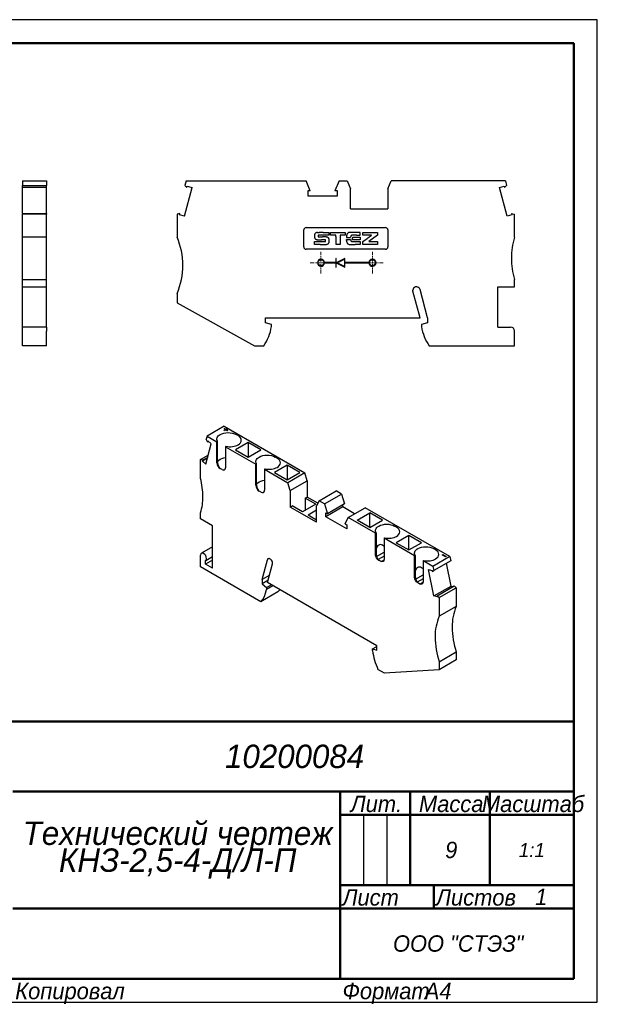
# Model space of a CAD drawing. Header units: millimetres. Extents: x 0 to 297, y 0 to 210.
# Tile 2 of 2: x 173 to 297, y 0 to 210. Entities that reach past the tile are written whole.
import ezdxf

# ---------------------------------------------------------------- set-up
doc = ezdxf.new("R2010")
doc.units = ezdxf.units.MM
doc.linetypes.add('CENTER_per1_scale0.025591', pattern=[1.3, 0.8125, -0.1625, 0.1625, -0.1625])

# ---------------------------------------------------------------- blocks, each defined once
blk = doc.blocks.new('_FR1Страница_1')
at = {"color": 7, "linetype": 'Continuous', "lineweight": 25}
for p, q in [((297, 210), (0, 210)), ((297, 0), (297, 210)), ((247, 40), (247, 25)), ((252, 40), (252, 25)), ((242, 20), (292, 20)), ((262, 20), (262, 20)), ((0, 0), (297, 0))]:
    blk.add_line(p, q, dxfattribs=at)
at = {"color": 7, "linetype": 'Continuous', "lineweight": 50}
for p, q in [((20, 205), (292, 205)), ((292, 205), (292, 5)), ((107, 60), (292, 60)), ((172, 45), (292, 45)), ((242, 45), (242, 5)), ((257, 45), (257, 25)), ((274, 45), (274, 25)), ((242, 40), (292, 40)), ((242, 25), (292, 25)), ((262, 25), (262, 20)), ((172, 20), (292, 20)), ((292, 5), (20, 5))]:
    blk.add_line(p, q, dxfattribs=at)
at = {"color": 7}
for s, insert, char_height, width, attachment_point in [('\\pl0.5;{\\fT-FLEX Type A|b0|i1;\\l\\C250;10200084 \\P}', (232, 52.5), 5, 122.5, 5), ('\\pl0.5;{\\fT-FLEX Type A|b0|i1;\\l\\C250;Масштаб\\P}', (283, 44.125), 3.5, 19.75, 2), ('\\pl0.5;{\\fT-FLEX Type A|b0|i1;\\l\\C250;Лит.\\P}', (249.5, 44.125), 3.5, 16.75, 2), ('\\pl0.5;{\\fT-FLEX Type A|b0|i1;\\l\\C250;Масса\\P}', (265.5, 44.125), 3.5, 18.75, 2), ('\\pl0.5;{\\fT-FLEX Type A|b0|i1;\\l\\C250;9\\P}', (265.5, 32.5), 3.5, 18.75, 5), ('{\\fT-FLEX Type A|b0|i1;\\l\\C250;1:1\\P}', (283, 32.5), 3, 19.5, 5), ('\\pl0.5;{\\fT-FLEX Type A|b0|i1;\\l\\C250;\\H0.857143x;\\P}', (283, 32.5), 3.5, 19.75, 5), ('\\pl0.5;{\\fT-FLEX Type A|b0|i1;\\l\\C250;Лист\\P}', (242, 24.125), 3.5, 11.75, 1), ('\\pl0.5;{\\fT-FLEX Type A|b0|i1;\\l\\C250;\\H0.857143x;\\P}', (257, 24.125), 3.5, 11.75, 2), ('\\pl0.5;{\\fT-FLEX Type A|b0|i1;\\l\\C250;Листов\\P}', (262, 24.125), 3.5, 17.75, 1), ('{\\fT-FLEX Type A|b0|i1;\\l\\C250;1\\P}', (285, 22.5), 3.5, 15.75, 5), ('\\pl0.5;{\\fT-FLEX Type A|b0|i1;\\l\\C250;\\H0.857143x;\\P}', (285, 24.125), 3.5, 15.75, 2), ('{\\fT-FLEX Type A|b0|i1;\\l\\C250;\\P}', (257, 22.5), 3.5, 11.75, 5), ('{\\fT-FLEX Type A|b0|i1;\\l\\C250;}', (207, 20), 3, 71.5, 5), ('\\pl0.5;{\\fT-FLEX Type A|b0|i1;\\l\\C250;ООО "СТЭЗ"\\P}', (267, 12.5), 3.5, 51.75, 5), ('\\pl0.5;{\\fT-FLEX Type A|b0|i1;\\l\\C250;Копировал\\P}', (172, 4.125), 3.5, 23.566, 1), ('\\pl0.5;{\\fT-FLEX Type A|b0|i1;\\l\\C250;\\P}', (193.816, 4.125), 3.5, 40.967, 1), ('\\pl0.5;{\\fT-FLEX Type A|b0|i1;\\l\\C250;Формат\\P}', (242, 4.125), 3.5, 18.675, 1), ('\\pl0.5;{\\fT-FLEX Type A|b0|i1;\\l\\C250;\\P}', (258.925, 4.125), 3.5, 9.825, 1), ('{\\fT-FLEX Type A|b0|i1;\\l\\C250;A4\\P}', (262.962, 4.125), 3.5, 9.825, 2)]:
    blk.add_mtext(s, dxfattribs=dict(at, insert=insert, char_height=char_height, width=width, attachment_point=attachment_point))
at = {"color": 7, "insert": (207, 32.5), "char_height": 5, "width": 72.5, "attachment_point": 5, "line_spacing_factor": 0.69}
blk.add_mtext('\\pl0.5;{\\fT-FLEX Type A|b0|i1;\\l\\C250;Технический чертеж КНЗ-2,5-4-Д/Л-П\\P}', dxfattribs=at)
blk = doc.blocks.new('Страница_1')
at = {"color": 7, "linetype": 'Continuous', "lineweight": 30}
for p, q in [((174.052, 175.546), (179.202, 175.546)), ((174.052, 175.546), (174.052, 174.583)), ((179.202, 175.546), (179.202, 174.583)), ((209.062, 175.546), (208.805, 174.583)), ((209.062, 175.546), (234.693, 175.546)), ((235.618, 173.441), (234.693, 175.546)), ((241.812, 175.546), (240.887, 173.441)), ((241.812, 175.546), (243.484, 175.546)), ((243.484, 175.546), (244.202, 173.846)), ((252.202, 173.846), (252.921, 175.546)), ((277.342, 175.546), (252.921, 175.546)), ((277.342, 175.546), (277.6, 174.583)), ((174.052, 174.151), (174.052, 174.583)), ((174.052, 174.583), (179.202, 174.583)), ((179.202, 174.151), (174.052, 174.151)), ((174.052, 174.137), (174.052, 174.146)), ((174.052, 168.571), (174.052, 174.137)), ((179.202, 174.137), (174.052, 174.137)), ((179.202, 174.151), (179.202, 174.583)), ((179.202, 174.146), (179.202, 174.137)), ((179.202, 168.571), (179.202, 174.137)), ((208.704, 168.027), (210.341, 174.137)), ((209.237, 174.151), (208.805, 174.583)), ((209.237, 174.151), (209.308, 174.414)), ((209.308, 174.414), (210.341, 174.137)), ((235.618, 173.441), (235.09, 173.441)), ((235.09, 173.441), (235.09, 172.371)), ((241.415, 173.441), (240.887, 173.441)), ((241.415, 172.371), (241.415, 173.441)), ((244.202, 169.546), (244.202, 173.846)), ((252.202, 173.846), (252.202, 169.546)), ((276.063, 174.137), (277.097, 174.414)), ((277.7, 168.027), (276.063, 174.137)), ((277.097, 174.414), (277.167, 174.151)), ((277.167, 174.151), (277.6, 174.583)), ((235.09, 172.371), (241.415, 172.371)), ((174.052, 168.567), (179.202, 168.567)), ((174.052, 168.567), (174.052, 168.396)), ((174.052, 163.496), (174.052, 168.396)), ((179.202, 168.396), (174.052, 168.396)), ((179.202, 168.567), (179.202, 168.396)), ((179.202, 163.496), (179.202, 168.396)), ((207.741, 168.567), (207.102, 168.396)), ((207.102, 168.396), (207.102, 163.496)), ((207.671, 168.304), (207.741, 168.567)), ((244.202, 169.546), (252.202, 169.546)), ((278.663, 168.567), (278.734, 168.304)), ((278.663, 168.567), (279.302, 168.396)), ((279.302, 163.496), (279.302, 168.396)), ((208.704, 168.027), (207.671, 168.304)), ((278.734, 168.304), (277.7, 168.027)), ((234.202, 161.444), (234.202, 165.046)), ((234.702, 165.546), (251.702, 165.546)), ((237.17, 164.543), (237.52, 164.544)), ((238.372, 164.545), (239.569, 164.546)), ((239.569, 164.546), (239.569, 163.939)), ((239.96, 163.939), (239.96, 164.546)), ((239.96, 164.546), (243.051, 164.546)), ((243.051, 164.546), (243.051, 163.94)), ((246.279, 164.546), (245.163, 164.545)), ((246.279, 163.939), (246.279, 164.546)), ((246.831, 164.546), (249.954, 164.546)), ((246.831, 163.939), (246.831, 164.546)), ((249.954, 164.546), (249.951, 163.93)), ((252.202, 165.046), (252.202, 161.444)), ((179.202, 163.496), (174.052, 163.496)), ((174.052, 158.996), (174.052, 163.496)), ((179.202, 158.996), (179.202, 163.496)), ((236.539, 162.557), (238.773, 162.56)), ((236.539, 161.944), (236.539, 162.557)), ((238.779, 162.951), (237.977, 162.954)), ((239.569, 163.939), (238.477, 163.937)), ((238.773, 162.56), (238.809, 162.578)), ((238.809, 162.936), (238.779, 162.951)), ((240.438, 163.939), (239.96, 163.939)), ((241.112, 161.944), (241.112, 162.831)), ((241.979, 162.872), (241.979, 161.944)), ((243.051, 163.94), (242.57, 163.937)), ((243.382, 163.687), (243.379, 163.451)), ((243.379, 163.451), (243.51, 163.447)), ((243.381, 162.803), (243.379, 163.028)), ((243.379, 163.028), (244.239, 163.028)), ((243.941, 163.443), (244.239, 163.443)), ((244.239, 163.443), (244.243, 163.519)), ((244.239, 163.028), (244.243, 162.968)), ((244.666, 162.96), (244.671, 163.156)), ((246.279, 162.96), (244.666, 162.96)), ((244.675, 163.435), (244.675, 163.517)), ((244.675, 163.517), (246.279, 163.517)), ((245.426, 162.559), (246.279, 162.557)), ((245.497, 163.939), (246.279, 163.939)), ((246.279, 163.517), (246.279, 162.96)), ((246.279, 162.557), (246.279, 161.944)), ((247.754, 163.939), (246.831, 163.939)), ((246.831, 162.561), (247.754, 163.245)), ((246.831, 161.944), (246.831, 162.561)), ((249.951, 163.93), (248.104, 162.56)), ((248.104, 162.56), (249.954, 162.557)), ((248.675, 163.936), (248.406, 163.937)), ((248.406, 163.73), (248.675, 163.931)), ((249.954, 162.557), (249.954, 161.944)), ((251.702, 160.944), (234.702, 160.944)), ((237.724, 161.944), (236.539, 161.944)), ((241.979, 161.944), (241.112, 161.944)), ((246.279, 161.944), (245.196, 161.944)), ((249.954, 161.944), (246.831, 161.944)), ((174.052, 154.496), (174.052, 158.996)), ((179.202, 154.496), (179.202, 158.996)), ((241.058, 158.098), (238.637, 158.098)), ((238.637, 157.998), (241.058, 157.998)), ((241.058, 158.986), (241.058, 158.098)), ((241.158, 158.986), (241.058, 158.986)), ((241.058, 157.998), (241.058, 157.111)), ((241.158, 158.21), (241.158, 158.986)), ((241.158, 157.111), (241.158, 157.887)), ((243.033, 158.986), (241.303, 158.121)), ((241.303, 157.976), (243.033, 157.111)), ((241.382, 158.048), (242.933, 158.824)), ((242.933, 157.273), (241.382, 158.048)), ((242.933, 158.824), (242.933, 157.273)), ((243.033, 158.098), (243.033, 158.986)), ((248.16, 158.098), (243.033, 158.098)), ((243.033, 157.111), (243.033, 157.998)), ((243.033, 157.998), (248.16, 157.998)), ((241.058, 157.111), (241.158, 157.111)), ((174.052, 154.496), (179.202, 154.496)), ((174.052, 152.896), (174.052, 154.496)), ((179.202, 152.896), (179.202, 154.496)), ((279.302, 152.896), (279.302, 154.496)), ((174.052, 144.296), (174.052, 152.896)), ((174.052, 152.896), (179.202, 152.896)), ((179.202, 144.3), (179.202, 152.896)), ((257.574, 152), (257.55, 152.181)), ((259.102, 146.296), (257.574, 152)), ((260.702, 146.296), (259.093, 152.303)), ((275.702, 144.296), (275.702, 152.896)), ((275.702, 152.896), (279.302, 152.896)), ((207.102, 151.496), (207.102, 149.496)), ((207.102, 149.496), (223.685, 140.296)), ((226.002, 146.296), (259.102, 146.296)), ((226.002, 145.196), (226.002, 146.296)), ((260.702, 146.296), (260.702, 145.196)), ((175.052, 144.296), (174.052, 144.296)), ((174.052, 143.396), (174.052, 144.296)), ((174.052, 140.296), (174.052, 143.396)), ((179.202, 144.296), (175.054, 144.296)), ((179.202, 144.296), (179.202, 143.396)), ((179.202, 140.296), (179.202, 143.396)), ((227.302, 144.848), (226.002, 145.196)), ((227.302, 144.396), (227.302, 144.848)), ((260.702, 145.196), (259.402, 144.848)), ((259.402, 144.848), (259.402, 144.396)), ((275.702, 144.296), (278.402, 144.296)), ((279.302, 140.296), (279.302, 143.396)), ((179.202, 140.296), (174.052, 140.296)), ((223.685, 140.296), (225.643, 140.296)), ((261.061, 140.296), (279.302, 140.296)), ((217.176, 123.095), (213.535, 120.992)), ((217.155, 122.552), (217.296, 122.633)), ((217.438, 122.388), (217.155, 122.552)), ((217.155, 122.225), (217.438, 122.388)), ((217.296, 122.144), (217.155, 122.225)), ((217.176, 123.095), (234.445, 113.125)), ((217.226, 122.511), (217.296, 122.552)), ((217.226, 122.184), (217.438, 122.307)), ((217.296, 122.552), (217.296, 122.633)), ((217.296, 122.633), (217.579, 122.47)), ((217.296, 122.552), (217.579, 122.388)), ((217.579, 122.307), (217.296, 122.144)), ((217.438, 122.307), (217.438, 122.388)), ((217.579, 122.47), (217.862, 122.633)), ((217.579, 122.388), (217.862, 122.552)), ((217.579, 122.388), (217.579, 122.47)), ((217.862, 122.144), (217.579, 122.307)), ((218.004, 122.552), (217.721, 122.388)), ((217.721, 122.307), (217.721, 122.388)), ((217.721, 122.388), (218.004, 122.225)), ((217.721, 122.307), (217.933, 122.184)), ((217.862, 122.552), (217.862, 122.633)), ((217.862, 122.633), (218.004, 122.552)), ((217.862, 122.552), (217.933, 122.511)), ((218.004, 122.225), (217.862, 122.144)), ((213.535, 120.992), (213.352, 120.312)), ((213.658, 119.782), (213.352, 120.312)), ((213.535, 120.992), (215.631, 119.782)), ((213.658, 119.782), (213.708, 119.968)), ((213.708, 119.968), (214.439, 119.319)), ((220.157, 121.088), (219.732, 121.333)), ((213.281, 114.999), (214.439, 119.319)), ((213.658, 119.782), (213.815, 119.872)), ((215.785, 119.871), (215.631, 119.782)), ((215.631, 115.291), (215.631, 119.782)), ((215.785, 115.38), (215.785, 119.871)), ((217.47, 118.72), (217.624, 118.81)), ((217.47, 118.72), (217.47, 114.23)), ((217.47, 118.72), (223.975, 114.965)), ((222.331, 119.588), (219.644, 118.037)), ((219.644, 118.037), (222.331, 116.485)), ((222.331, 119.588), (222.331, 116.485)), ((225.018, 118.037), (222.331, 119.588)), ((222.331, 116.485), (225.018, 118.037)), ((212.149, 115.954), (213.791, 116.903)), ((212.6, 115.833), (212.149, 115.954)), ((212.149, 111.954), (212.149, 115.954)), ((213.621, 116.265), (212.551, 115.647)), ((212.551, 115.647), (212.6, 115.833)), ((213.67, 116.451), (212.6, 115.833)), ((228.5, 116.271), (228.076, 116.516)), ((213.281, 114.999), (212.551, 115.647)), ((216.762, 113.821), (216.338, 114.066)), ((217.464, 114.133), (217.47, 114.23)), ((224.129, 115.054), (223.975, 114.965)), ((223.975, 110.474), (223.975, 114.965)), ((224.129, 110.563), (224.129, 115.054)), ((225.813, 113.903), (225.968, 113.992)), ((225.813, 113.903), (230.803, 111.022)), ((225.813, 113.903), (225.813, 109.412)), ((230.675, 114.771), (227.988, 113.219)), ((233.362, 113.219), (230.675, 114.771)), ((230.675, 114.771), (230.675, 111.668)), ((227.988, 113.219), (230.675, 111.668)), ((230.675, 111.668), (233.362, 113.219)), ((234.445, 113.125), (230.803, 111.022)), ((234.953, 111.443), (234.445, 113.125)), ((231.311, 109.341), (230.803, 111.022)), ((231.311, 109.341), (234.953, 111.443)), ((234.953, 111.443), (234.953, 107.932)), ((225.106, 109.004), (224.682, 109.249)), ((225.808, 109.316), (225.813, 109.412)), ((231.311, 109.341), (231.311, 105.83)), ((234.546, 107.698), (234.953, 107.932)), ((234.546, 107.698), (234.546, 105.126)), ((236.774, 106.412), (234.546, 107.698)), ((237.222, 106.622), (234.953, 107.932)), ((237.476, 107.17), (241.118, 109.272)), ((238.658, 106.487), (242.3, 108.59)), ((242.3, 108.59), (241.118, 109.272)), ((242.3, 108.59), (242.954, 106.493)), ((231.311, 105.83), (231.718, 106.065)), ((236.968, 102.564), (231.311, 105.83)), ((233.945, 104.779), (231.718, 106.065)), ((236.774, 106.412), (233.945, 104.779)), ((237.476, 107.17), (236.968, 106.075)), ((236.968, 102.564), (236.968, 106.075)), ((238.658, 106.487), (237.476, 107.17)), ((238.658, 106.487), (239.312, 104.391)), ((242.581, 105.835), (238.939, 103.733)), ((242.954, 106.493), (239.312, 104.391)), ((242.581, 105.835), (242.581, 106.278)), ((245.089, 104.387), (242.581, 105.835)), ((243.692, 103.581), (247.334, 105.683)), ((265.457, 95.22), (247.334, 105.683)), ((212.149, 103.299), (212.149, 104.605)), ((214.694, 101.829), (212.149, 103.299)), ((236.968, 105.136), (235.147, 104.085)), ((236.968, 103.034), (235.147, 104.085)), ((238.939, 104.606), (239.312, 104.391)), ((238.939, 103.733), (238.939, 104.606)), ((243.412, 101.15), (238.939, 103.733)), ((243.038, 102.24), (243.692, 103.581)), ((249.537, 100.206), (243.692, 103.581)), ((245.665, 103.013), (248.352, 104.564)), ((251.039, 103.013), (248.352, 104.564)), ((248.352, 101.462), (248.352, 104.564)), ((214.694, 92.766), (214.694, 101.829)), ((243.038, 102.24), (243.412, 102.024)), ((243.412, 102.024), (243.412, 101.15)), ((248.352, 101.462), (245.665, 103.013)), ((248.352, 101.462), (251.039, 103.013)), ((254.062, 101.513), (253.638, 101.758)), ((249.691, 100.295), (249.537, 100.206)), ((249.537, 95.716), (249.537, 100.206)), ((249.691, 100.295), (249.691, 95.805)), ((251.375, 99.145), (251.53, 99.234)), ((257.881, 95.389), (251.375, 99.145)), ((251.375, 99.145), (251.375, 94.654)), ((256.696, 99.747), (254.009, 98.196)), ((256.696, 96.648), (256.696, 99.747)), ((259.383, 98.196), (256.696, 99.747)), ((214.694, 97.316), (212.335, 95.954)), ((254.009, 98.196), (256.696, 96.644)), ((256.696, 96.644), (259.383, 98.196)), ((262.406, 96.695), (261.982, 96.94)), ((212.149, 93.011), (212.149, 95.542)), ((213.235, 94.395), (214.694, 95.238)), ((249.542, 95.613), (249.537, 95.716)), ((249.691, 95.805), (249.694, 95.701)), ((249.771, 95.242), (251.375, 96.168)), ((251.375, 95.316), (250.128, 94.596)), ((258.035, 95.478), (257.881, 95.389)), ((257.881, 90.898), (257.881, 95.389)), ((258.035, 95.478), (258.035, 90.987)), ((265.457, 95.22), (261.816, 93.117)), ((263.81, 95.616), (263.951, 95.697)), ((264.517, 95.207), (263.81, 95.616)), ((263.88, 95.575), (263.951, 95.616)), ((263.951, 95.616), (263.951, 95.697)), ((263.951, 95.697), (264.658, 95.289)), ((263.951, 95.616), (264.588, 95.248)), ((264.658, 95.289), (264.517, 95.207)), ((265.457, 95.22), (265.64, 94.328)), ((225.047, 85.564), (212.149, 93.011)), ((214.694, 94.481), (213.209, 93.623)), ((213.209, 93.623), (213.209, 94.382)), ((214.694, 92.766), (213.209, 93.623)), ((225.301, 90.317), (226.439, 94.564)), ((226.432, 89.663), (227.513, 93.696)), ((227.513, 93.696), (227.53, 93.835)), ((250.244, 94.491), (250.668, 94.246)), ((251.345, 94.494), (250.811, 94.186)), ((259.719, 94.328), (259.874, 94.417)), ((261.816, 93.117), (259.719, 94.328)), ((259.719, 94.328), (259.719, 89.837)), ((261.816, 93.117), (261.998, 92.226)), ((265.64, 94.328), (261.998, 92.226)), ((265.711, 88.934), (264.716, 93.795)), ((226.846, 91.209), (225.301, 90.317)), ((257.886, 90.796), (257.881, 90.898)), ((258.035, 90.987), (258.038, 90.883)), ((258.115, 90.425), (259.719, 91.351)), ((262.069, 86.832), (260.911, 92.489)), ((260.911, 92.489), (261.642, 92.293)), ((261.642, 92.293), (261.692, 92.049)), ((261.692, 92.049), (261.998, 92.226)), ((225.301, 90.317), (225.301, 89.418)), ((226.562, 90.146), (225.301, 89.418)), ((225.301, 89.418), (226.22, 88.603)), ((226.22, 88.603), (227.244, 89.195)), ((227.564, 89.01), (226.22, 88.235)), ((226.22, 88.603), (226.22, 88.235)), ((249.837, 76.15), (226.432, 89.663)), ((259.719, 90.499), (258.471, 89.779)), ((258.588, 89.674), (259.012, 89.429)), ((259.688, 89.676), (259.155, 89.368)), ((262.069, 86.832), (265.711, 88.934)), ((262.75, 86.88), (266.392, 88.982)), ((263.202, 86.479), (266.843, 88.581)), ((265.711, 88.934), (266.119, 88.825)), ((266.392, 88.982), (266.843, 88.581)), ((266.843, 88.581), (266.843, 84.581)), ((228.689, 87.667), (225.047, 85.564)), ((262.8, 86.636), (262.069, 86.832)), ((262.75, 86.88), (263.202, 86.479)), ((262.75, 86.88), (262.8, 86.636)), ((263.202, 86.479), (263.202, 82.478)), ((266.843, 84.581), (263.202, 82.478)), ((248.918, 75.499), (249.837, 76.029)), ((249.837, 75.252), (249.837, 76.15)), ((248.918, 75.13), (248.918, 75.499)), ((248.918, 75.499), (249.837, 75.252)), ((266.843, 74.783), (263.202, 72.68)), ((266.843, 74.783), (266.843, 73.15)), ((266.843, 73.15), (263.202, 71.047)), ((263.202, 72.68), (263.202, 71.047)), ((251.476, 70.305), (250.091, 71.105)), ((263.202, 71.047), (251.476, 70.305))]:
    blk.add_line(p, q, dxfattribs=at)
at = {"color": 7, "linetype": 'CENTER_per1_scale0.025591', "lineweight": 15}
for p, q in [((237.888, 155.732), (237.888, 160.365)), ((248.908, 155.732), (248.908, 160.365)), ((235.572, 158.048), (240.205, 158.048)), ((246.592, 158.048), (251.225, 158.048))]:
    blk.add_line(p, q, dxfattribs=at)
at = {"color": 7, "lineweight": 30, "flags": 128}
for points in [[(215.785, 119.871), (215.69, 120.061), (215.641, 120.256), (215.642, 120.453), (215.69, 120.649), (215.787, 120.838), (215.929, 121.018), (216.114, 121.184), (216.338, 121.333)], [(216.338, 121.333), (216.702, 121.506), (217.117, 121.634), (217.567, 121.712), (218.035, 121.739), (218.503, 121.712), (218.954, 121.634), (219.369, 121.506), (219.732, 121.333)], [(220.157, 119.129), (220.455, 119.339), (220.677, 119.578), (220.813, 119.838), (220.86, 120.108), (220.813, 120.379), (220.677, 120.639), (220.455, 120.878), (220.157, 121.088)], [(217.624, 118.81), (217.952, 118.754), (218.291, 118.726), (218.633, 118.726), (218.971, 118.755), (219.299, 118.81), (219.61, 118.893), (219.898, 118.999), (220.157, 119.129)], [(215.785, 115.515), (215.818, 115.576), (216.04, 115.816), (216.338, 116.026)], [(216.338, 116.026), (216.702, 116.198), (217.117, 116.326), (217.47, 116.388)], [(224.129, 115.054), (224.033, 115.243), (223.985, 115.439), (223.985, 115.636), (224.034, 115.832), (224.131, 116.021), (224.273, 116.201), (224.458, 116.367), (224.682, 116.516)], [(224.682, 116.516), (225.046, 116.688), (225.461, 116.816), (225.911, 116.895), (226.379, 116.922), (226.847, 116.895), (227.298, 116.816), (227.713, 116.688), (228.076, 116.516)], [(228.5, 114.311), (228.799, 114.521), (229.021, 114.761), (229.157, 115.021), (229.203, 115.291), (229.157, 115.561), (229.021, 115.821), (228.799, 116.061), (228.5, 116.271)], [(215.631, 115.291), (215.685, 114.948), (215.838, 114.594), (216.068, 114.285), (216.338, 114.066)], [(215.785, 115.38), (215.793, 115.208), (215.816, 115.02), (215.913, 114.638), (216.088, 114.3), (216.205, 114.166), (216.338, 114.066)], [(216.762, 113.821), (217.013, 113.73), (217.231, 113.756), (217.388, 113.896), (217.464, 114.133)], [(225.968, 113.992), (226.296, 113.937), (226.635, 113.909), (226.977, 113.909), (227.315, 113.937), (227.643, 113.993), (227.954, 114.075), (228.242, 114.182), (228.5, 114.311)], [(224.682, 111.209), (225.046, 111.381), (225.461, 111.509), (225.813, 111.571)], [(223.975, 110.474), (224.029, 110.13), (224.182, 109.777), (224.411, 109.467), (224.682, 109.249)], [(224.129, 110.697), (224.162, 110.759), (224.384, 110.999), (224.682, 111.209)], [(224.129, 110.563), (224.137, 110.39), (224.16, 110.203), (224.257, 109.821), (224.432, 109.482), (224.548, 109.349), (224.682, 109.249)], [(225.106, 109.004), (225.357, 108.912), (225.575, 108.939), (225.732, 109.079), (225.808, 109.316)], [(249.691, 100.295), (249.595, 100.485), (249.547, 100.681), (249.547, 100.878), (249.596, 101.073), (249.693, 101.263), (249.835, 101.442), (250.02, 101.609), (250.244, 101.758)], [(250.244, 101.758), (250.608, 101.93), (251.023, 102.058), (251.473, 102.137), (251.941, 102.164), (252.409, 102.137), (252.859, 102.058), (253.274, 101.93), (253.638, 101.758)], [(254.062, 99.553), (254.361, 99.763), (254.583, 100.003), (254.719, 100.263), (254.765, 100.533), (254.719, 100.803), (254.583, 101.063), (254.361, 101.303), (254.062, 101.513)], [(251.53, 99.234), (251.858, 99.179), (252.197, 99.151), (252.539, 99.151), (252.877, 99.179), (253.205, 99.235), (253.516, 99.317), (253.804, 99.424), (254.062, 99.553)], [(250.244, 97.697), (250.087, 97.578), (249.946, 97.408), (249.824, 97.188), (249.721, 96.92), (249.691, 96.795)], [(251.375, 97.445), (251.332, 97.484), (251.029, 97.675), (250.811, 97.758), (250.606, 97.789), (250.417, 97.768), (250.244, 97.697)], [(258.035, 95.478), (257.939, 95.668), (257.891, 95.863), (257.891, 96.061), (257.94, 96.256), (258.037, 96.446), (258.179, 96.625), (258.364, 96.791), (258.588, 96.94)], [(258.588, 96.94), (258.952, 97.113), (259.366, 97.241), (259.817, 97.32), (260.285, 97.346), (260.753, 97.32), (261.203, 97.241), (261.618, 97.113), (261.982, 96.94)], [(213.421, 94.807), (213.373, 95.116), (213.235, 95.435), (213.029, 95.713), (212.785, 95.91), (212.541, 95.994), (212.335, 95.954), (212.197, 95.795), (212.149, 95.542)], [(213.209, 94.382), (213.299, 94.445), (213.366, 94.539), (213.407, 94.662), (213.421, 94.807)], [(227.148, 94.612), (227.037, 94.7), (226.924, 94.764), (226.813, 94.801), (226.71, 94.809), (226.617, 94.788), (226.539, 94.739), (226.479, 94.663), (226.439, 94.564)], [(250.244, 94.491), (249.993, 94.689), (249.775, 94.966), (249.618, 95.289), (249.542, 95.613)], [(249.694, 95.701), (249.738, 95.356), (249.841, 95.006), (250.01, 94.702), (250.244, 94.491)], [(249.82, 95.119), (250.046, 94.675), (250.054, 94.663)], [(259.874, 94.417), (260.202, 94.361), (260.54, 94.333), (260.882, 94.334), (261.221, 94.362), (261.549, 94.418), (261.86, 94.5), (262.148, 94.607), (262.406, 94.736)], [(262.406, 94.736), (262.705, 94.946), (262.926, 95.185), (263.063, 95.445), (263.109, 95.716), (263.063, 95.986), (262.926, 96.246), (262.705, 96.485), (262.406, 96.695)], [(227.53, 93.835), (227.502, 94.039), (227.423, 94.251), (227.3, 94.45), (227.148, 94.612)], [(251.375, 94.654), (251.322, 94.373), (251.168, 94.196), (250.939, 94.152), (250.668, 94.246)], [(258.588, 92.88), (258.431, 92.761), (258.29, 92.591), (258.167, 92.371), (258.065, 92.103), (258.035, 91.977)], [(259.719, 92.628), (259.676, 92.667), (259.372, 92.858), (259.155, 92.941), (258.95, 92.972), (258.76, 92.951), (258.588, 92.88)], [(258.588, 89.674), (258.337, 89.871), (258.119, 90.149), (257.962, 90.471), (257.886, 90.796)], [(258.038, 90.883), (258.082, 90.539), (258.185, 90.189), (258.354, 89.884), (258.588, 89.674)], [(258.164, 90.302), (258.39, 89.858), (258.397, 89.845)], [(259.719, 89.837), (259.665, 89.555), (259.512, 89.379), (259.283, 89.335), (259.012, 89.429)], [(225.047, 85.564), (225.466, 86.093), (225.805, 86.721), (226.057, 87.438), (226.22, 88.235)], [(228.689, 87.667), (229.066, 88.143)]]:
    blk.add_lwpolyline(points, dxfattribs=at)
at = {"color": 7, "linetype": 'Continuous', "lineweight": 30}
for centre in [(237.888, 158.048), (248.908, 158.048)]:
    blk.add_circle(centre, 0.65, dxfattribs=at)
for centre, radius, start, end in [((234.702, 165.046), 0.5, 90, 179.99944), ((237.128, 163.923), 0.605, 141.41013, 158.55945), ((237.089, 163.955), 0.555, 123.38228, 141.41013), ((237.175, 163.823), 0.712, 108.43356, 123.38233), ((237.116, 164.001), 0.525, 103.77128, 108.4336), ((237.452, 162.631), 1.935, 102.00457, 103.77131), ((237.452, 162.631), 1.935, 100.2236, 102.00454), ((237.217, 163.936), 0.61, 96.01097, 100.22357), ((237.171, 164.371), 0.172, 90.16124, 96.01101), ((238.435, -176.396), 340.941, 90.0881, 90.15387), ((238.911, -486.047), 650.592, 90.047461, 90.088027), ((244.078, 163.884), 0.686, 148.60851, 165.46062), ((243.978, 163.945), 0.569, 129.21383, 148.60854), ((244.012, 163.904), 0.622, 110.7954, 129.21382), ((244.126, 163.603), 0.944, 97.31415, 110.7954), ((244.039, 164.281), 0.26, 90.32851, 97.31413), ((247.205, -387.931), 552.482, 90.29483, 90.32851), ((245.061, 28.67), 135.875, 90.13899, 90.29483), ((245.339, -86.045), 250.591, 90.04035, 90.1389), ((251.702, 165.046), 0.5, 359.99944, 90), ((193.355, 157.496), 15, 360, 23.57818), ((238.698, 163.759), 2.199, 177.35763, 180.37741), ((238.697, 163.759), 2.198, 180.37743, 183.39537), ((237.244, 163.826), 0.743, 170.5774, 177.35764), ((237.232, 163.672), 0.731, 183.39545, 190.25514), ((237.47, 163.789), 0.973, 158.55948, 170.57736), ((237.435, 163.709), 0.937, 190.25512, 203.09701), ((237.119, 163.574), 0.593, 203.09691, 221.19651), ((237.09, 163.549), 0.555, 221.19645, 239.99623), ((237.184, 163.712), 0.743, 239.99625, 255.09564), ((237.242, 163.929), 0.968, 255.09571, 261.53475), ((237.251, 163.99), 1.03, 261.53483, 267.68372), ((237.427, 168.344), 5.387, 267.68376, 269.64369), ((237.917, 163.752), 0.655, 175.19487, 179.91354), ((239.152, 163.75), 1.89, 179.91354, 181.23133), ((237.412, 163.713), 0.15, 181.23129, 189.64769), ((237.399, 163.795), 0.136, 160.05919, 175.19486), ((237.34, 163.7), 0.0769, 189.6477, 202.84961), ((237.466, 163.754), 0.214, 202.84965, 208.9999), ((237.361, 163.809), 0.0954, 141.09954, 160.05912), ((237.449, 163.744), 0.194, 208.99997, 217.32574), ((237.45, 163.738), 0.209, 130.56225, 141.09954), ((237.39, 163.7), 0.121, 217.32578, 229.20058), ((237.394, 163.704), 0.126, 229.20059, 240.76657), ((237.386, 163.812), 0.111, 99.75672, 130.56228), ((237.445, 163.794), 0.23, 240.76653, 248.15902), ((237.393, 163.666), 0.0923, 248.15902, 268.2694), ((237.488, 163.215), 0.717, 91.99268, 99.75672), ((237.651, 172.184), 8.614, 268.2694, 269.05985), ((239.36, 479.054), 316.103, 269.64371, 269.74937), ((237.677, 157.787), 6.149, 90.15267, 91.99274), ((237.808, 181.752), 18.183, 269.0599, 269.7), ((239.872, -665.574), 829.512, 90.096367, 90.152746), ((240.064, 612.745), 449.182, 269.70006, 269.76263), ((236.655, -210.049), 373.619, 89.67053, 89.76266), ((238.776, 158.658), 4.906, 87.62955, 89.6706), ((238.744, 162.804), 0.147, 44.77004, 63.78151), ((238.731, 162.735), 0.176, 296.15337, 312.01178), ((238.748, 162.809), 0.141, 25.09613, 44.77001), ((238.768, 162.695), 0.121, 312.01184, 332.96932), ((238.704, 162.788), 0.19, 8.55994, 25.09608), ((238.735, 162.711), 0.158, 332.96929, 350.83997), ((238.475, 162.753), 0.421, 359.43985, 8.55996), ((238.476, 162.753), 0.42, 350.83995, 359.4399), ((238.943, 162.702), 0.858, 80.69979, 87.62955), ((238.941, 162.691), 0.87, 73.83907, 80.69968), ((238.968, 162.784), 0.773, 59.61604, 73.83896), ((239.022, 162.625), 0.657, 286.88089, 304.96204), ((239.07, 162.958), 0.571, 41.78196, 59.61597), ((239.076, 162.548), 0.564, 304.96199, 324.72483), ((239.052, 162.942), 0.595, 24.35958, 41.7819), ((238.966, 162.626), 0.698, 324.72475, 341.56592), ((238.78, 162.819), 0.894, 11.51838, 24.35957), ((238.851, 162.664), 0.819, 341.56592, 351.07294), ((238.63, 162.788), 1.047, 3.50215, 11.51846), ((238.246, 162.759), 1.432, 351.07299, 357.33112), ((238.194, 162.762), 1.484, 357.33113, 3.50222), ((240.429, 122.476), 41.463, 89.72516, 89.98711), ((240.508, 139.043), 24.895, 89.34124, 89.72512), ((240.4, 129.641), 34.298, 89.10864, 89.34126), ((240.927, 163.481), 0.454, 83.98633, 89.10864), ((240.917, 163.393), 0.543, 78.87722, 83.98624), ((240.996, 163.794), 0.133, 64.38323, 78.87713), ((241.023, 163.849), 0.0725, 43.48871, 64.38323), ((241.025, 163.852), 0.069, 21.80737, 43.48873), ((240.912, 163.806), 0.191, 3.17292, 21.80742), ((236.787, 163.578), 4.322, 1.23827, 3.17298), ((228.1, 163.39), 13.012, 0.12104, 1.2383), ((-36.986, 162.83), 278.098, 0.00031, 0.12109), ((449.129, 162.872), 207.15, 179.89027, 180.00005), ((308.078, 163.143), 66.098, 179.63319, 179.89034), ((415.703, 162.454), 173.726, 179.55463, 179.63324), ((242.146, 163.803), 0.163, 169.26162, 179.55463), ((242.235, 163.786), 0.254, 160.35591, 169.2616), ((242.078, 163.842), 0.0868, 140.50727, 160.35588), ((242.067, 163.851), 0.0735, 118.51386, 140.50727), ((242.104, 163.783), 0.151, 105.66397, 118.51384), ((242.088, 163.841), 0.0905, 91.3331, 105.66401), ((242.625, 140.757), 23.18, 91.04831, 91.33318), ((242.489, 148.218), 15.718, 90.49276, 91.0483), ((242.881, 102.618), 61.32, 90.29079, 90.4927), ((258.816, 162.983), 15.435, 180.66522, 181.10044), ((259.041, 163.48), 15.661, 178.66765, 179.24084), ((246.01, 162.737), 2.628, 181.10047, 182.71298), ((244.637, 163.815), 1.253, 175.02713, 178.66762), ((244.564, 162.668), 1.18, 182.71308, 185.23995), ((243.971, 163.873), 0.585, 168.99005, 175.02717), ((243.838, 162.602), 0.451, 185.23994, 190.4202), ((244.253, 162.678), 0.873, 190.42019, 206.42958), ((244.573, 163.756), 1.198, 165.46055, 168.99015), ((243.969, 162.536), 0.555, 206.42961, 228.89751), ((243.639, 167.571), 4.126, 268.21624, 269.18912), ((243.919, 187.408), 23.964, 269.18913, 269.45384), ((243.993, 162.564), 0.592, 228.89758, 250.53351), ((243.947, 190.327), 26.884, 269.45388, 269.72157), ((243.941, 188.954), 25.511, 269.72158, 270.00003), ((245.034, 163.482), 0.792, 170.37024, 177.33343), ((244.965, 163.006), 0.724, 183.05518, 188.97664), ((245.059, 163.021), 0.819, 188.97659, 194.37652), ((244.825, 163.518), 0.58, 161.57669, 170.37026), ((244.973, 162.999), 0.73, 194.37649, 200.01692), ((244.716, 163.554), 0.465, 151.77303, 161.57677), ((244.592, 162.86), 0.324, 200.01693, 210.37194), ((244.535, 163.651), 0.26, 136.5968, 151.77308), ((244.466, 162.786), 0.178, 210.37198, 226.83105), ((244.525, 162.849), 0.265, 226.83111, 239.07959), ((244.523, 163.663), 0.243, 121.51951, 136.59676), ((244.567, 162.919), 0.345, 239.07963, 249.718), ((244.571, 163.584), 0.336, 109.68743, 121.51949), ((244.647, 163.136), 0.577, 249.71799, 256.96418), ((244.618, 163.454), 0.473, 99.88436, 109.68741), ((244.59, 162.892), 0.326, 256.96421, 267.07585), ((244.711, 162.916), 1.02, 94.36253, 99.88431), ((244.726, 165.549), 2.987, 267.07591, 269.0615), ((244.704, 163.015), 0.921, 90.57265, 94.36254), ((218.689, 163.699), 25.988, 358.80311, 358.9821), ((218.056, 163.71), 26.62, 358.98204, 359.15782), ((220.933, 163.668), 23.743, 359.15775, 359.33056), ((240.876, 163.435), 3.799, 359.33053, 359.99997), ((244.916, 177.161), 14.601, 269.0616, 269.81721), ((245.461, 87.229), 76.71, 90.41178, 90.57267), ((246.923, 806.392), 643.835, 269.817308, 269.866811), ((245.33, 105.45), 58.489, 90.15096, 90.41177), ((245.5, 41.261), 122.678, 90.00108, 90.15097), ((247.754, -23.554), 187.493, 89.89187, 90.00004), ((23.776, 465.355), 376.08, 306.55248, 306.61963), ((247.93, 69.289), 94.649, 89.71153, 89.8919), ((134.102, 316.908), 191.125, 306.6196, 306.73098), ((248.675, 163.934), 0.00182, 357.00361, 89.70571), ((248.673, 163.934), 0.00407, 306.73382, 357.0036), ((293.611, 158.996), 15, 162.5424, 180), ((234.702, 161.444), 0.5, 179.99944, 270), ((237.723, 493.868), 331.925, 270.00022, 270.08799), ((238.064, 272.164), 110.22, 270.08801, 270.28763), ((237.689, 346.758), 184.815, 270.28765, 270.38139), ((238.915, 162.631), 0.684, 270.38133, 275.27021), ((238.868, 163.132), 1.187, 275.27014, 286.88093), ((244.152, 163.015), 1.07, 250.5335, 264.41782), ((244.107, 162.552), 0.605, 264.41778, 269.5843), ((245.227, 316.995), 155.052, 269.5843, 269.68697), ((244.89, 255.184), 93.24, 269.68697, 269.90332), ((245.196, 436.47), 274.526, 269.90331, 270.00003), ((251.702, 161.444), 0.5, 270, 359.99944), ((237.888, 158.048), 0.75, 3.82255, 356.17745), ((241.258, 158.21), 0.1, 179.99998, 296.56505), ((241.258, 157.887), 0.1, 63.43495, 179.99998), ((248.908, 158.048), 0.75, 183.82255, 176.17745), ((293.611, 158.996), 15, 180, 197.4576), ((193.355, 157.496), 15, 336.42182, 360), ((258.25, 152.181), 0.7, 103.20048, 180), ((258.32, 152.096), 0.8, 15, 106.68328), ((217.908, 145.811), 9.5, 324.50968, 351.4318), ((268.796, 145.811), 9.5, 188.5682, 215.49032), ((278.402, 143.396), 0.9, 0, 90), ((217.048, 114.312), 0.568, 239.77271, 292.68814), ((195.244, 107.858), 17.394, 0.45953, 13.61968), ((201.551, 107.863), 11.087, 342.91353, 0.69543), ((225.392, 109.495), 0.568, 239.77269, 292.68814), ((250.95, 94.74), 0.568, 240.31781, 295.51835), ((259.294, 89.923), 0.568, 240.31781, 295.51835), ((276.11, 80.427), 10.155, 155.85807, 181.32269), ((272.468, 78.325), 10.155, 155.85807, 181.32269), ((284.455, 80.443), 18.499, 180.77402, 197.81636), ((280.814, 78.34), 18.499, 180.77402, 197.81636), ((262.691, 76.961), 13.894, 187.57157, 204.9258)]:
    blk.add_arc(centre, radius, start, end, dxfattribs=at)
blk.add_blockref('_FR1Страница_1', (0, 0))

msp = doc.modelspace()

# ---------------------------------------------------------------- block references
msp.add_blockref('Страница_1', (0, 0))

doc.saveas('drawing.dxf')
